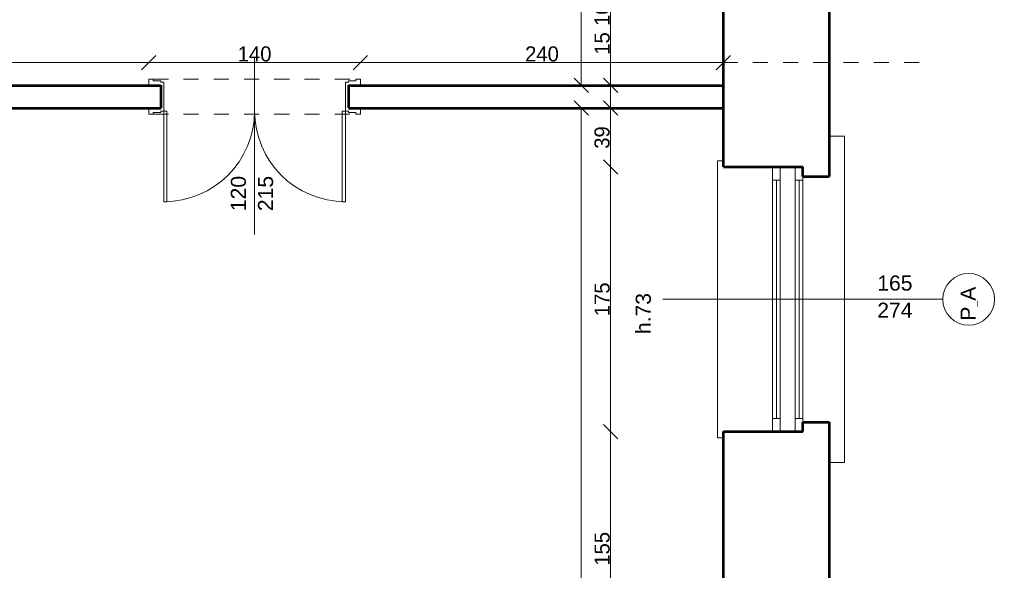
# Model space of a CAD drawing. Header units: inches. Extents: x -21887 to 84279, y -131485 to 67836.
# Tile 32 of 256: x 5677 to 12188, y -33576 to -29935. Entities that reach past the tile are written whole.
import ezdxf

# ---------------------------------------------------------------- set-up
doc = ezdxf.new("R2010")
doc.units = ezdxf.units.IN
doc.header["$MEASUREMENT"] = 0
doc.linetypes.add('Dashed copy', pattern=[200, 100, -100])
doc.layers.get('0').update_dxf_attribs({"lineweight": 13})
doc.layers.get('Defpoints').update_dxf_attribs({"lineweight": 13})
for name, color, linetype, lineweight in [('AI_MURY', 7, 'Continuous', 53), ('Dimensioning', 7, 'Continuous', 13), ('DRZWI', 7, 'Continuous', 13), ('dzialowki', 7, 'Continuous', 53), ('PODCIAGI', 7, 'Continuous', 13)]:
    doc.layers.add(name, color=color, linetype=linetype, lineweight=lineweight)
doc.styles.add('GENERATED_STYLE_7', font='txt')
doc.styles.add('Style-Courier New', font='txt')
doc.dimstyles.new('Dimstyle_4', dxfattribs={"dimtxt": 100, "dimasz": 95, "dimexe": 0, "dimexo": 0, "dimgap": 0.09, "dimtad": 1, "dimdec": 0, "dimlfac": 0.1, "dimzin": 0, "dimdsep": 46, "dimlunit": 5, "dimtxsty": 'GENERATED_STYLE_7', "dimblk": 'ARROWHEAD_6', "dimcen": 0.09, "dimclrd": 161, "dimclre": 161, "dimclrt": 7, "dimadec": 0, "dimazin": 0, "dimtfac": 1, "dimtdec": 0, "dimtmove": 0, "dimatfit": 3, "dimfxl": 0, "dimtolj": 1, "dimtzin": 0, "dimarcsym": 0})
doc.dimstyles.new('Dimstyle_5', dxfattribs={"dimtxt": 100, "dimasz": 95, "dimexe": 0.18, "dimexo": 0, "dimgap": 0.09, "dimtad": 1, "dimtih": 1, "dimtoh": 1, "dimdec": 0, "dimlfac": 0.1, "dimzin": 0, "dimdsep": 46, "dimlunit": 5, "dimtxsty": 'GENERATED_STYLE_7', "dimblk": 'ARROWHEAD_6', "dimcen": 0.09, "dimclrd": 161, "dimclre": 161, "dimclrt": 7, "dimadec": 0, "dimazin": 0, "dimtfac": 1, "dimtdec": 0, "dimtmove": 0, "dimatfit": 3, "dimfxl": 0, "dimtolj": 1, "dimtzin": 0, "dimarcsym": 0})

# ---------------------------------------------------------------- blocks, each defined once
blk = doc.blocks.new('ARROWHEAD_6')
at = {"color": 0, "linetype": 'Continuous'}
for p, q in [((0, 0), (-1, 0)), ((-0.5, -0.5), (0.5, 0.5))]:
    blk.add_line(p, q, dxfattribs=at)
blk = doc.blocks.new('*U181')
at = {"layer": 'Defpoints', "color": 0, "linetype": 'Continuous'}
for p in [(-270, -32109.3), (57180.5, -32109.3), (57731.1, -33459.3)]:
    blk.add_point(p, dxfattribs=at)
at = {"layer": 'Dimensioning', "color": 161, "linetype": 'Continuous', "lineweight": -2}
for p, q in [((-269.9, -32109.3), (-270, -32109.3)), ((-270, -33364.3), (-270, -32204.3)), ((-269.9, -33459.3), (-270, -33459.3))]:
    blk.add_line(p, q, dxfattribs=at)
at = {"layer": 'Dimensioning', "color": 161, "linetype": 'Continuous', "lineweight": -2, "xscale": 95, "yscale": 95, "zscale": 95}
for p, rotation in [((-270, -32109.3), 90), ((-270, -33459.3), 270)]:
    blk.add_blockref('ARROWHEAD_6', p, dxfattribs=dict(at, rotation=rotation))
at = {"layer": 'Dimensioning', "color": 7, "linetype": 'Continuous', "insert": (-326.3, -32784.3), "char_height": 100, "attachment_point": 5, "rotation": 90, "style": 'GENERATED_STYLE_7'}
blk.add_mtext('135', dxfattribs=at)
blk = doc.blocks.new('*D1911')
at = {"layer": 'Defpoints'}
for p in [(-270, -32109.3), (57180.5, -32109.3), (-270, -32784.3), (57731.1, -33459.3)]:
    blk.add_point(p, dxfattribs=at)
at = {"layer": 'Dimensioning', "color": 161, "linetype": 'Continuous'}
blk.add_blockref('*U181', (0, 0), dxfattribs=at)
blk = doc.blocks.new('*U182')
at = {"layer": 'Defpoints', "color": 0, "linetype": 'Continuous'}
for p in [(-270, -28359.3), (57180.5, -28359.3), (57180.5, -32109.3)]:
    blk.add_point(p, dxfattribs=at)
at = {"layer": 'Dimensioning', "color": 161, "linetype": 'Continuous', "lineweight": -2}
for p, q in [((-269.9, -28359.3), (-270, -28359.3)), ((-270, -32014.3), (-270, -28454.3)), ((-269.9, -32109.3), (-270, -32109.3))]:
    blk.add_line(p, q, dxfattribs=at)
at = {"layer": 'Dimensioning', "color": 161, "linetype": 'Continuous', "lineweight": -2, "xscale": 95, "yscale": 95, "zscale": 95}
for p, rotation in [((-270, -28359.3), 90), ((-270, -32109.3), 270)]:
    blk.add_blockref('ARROWHEAD_6', p, dxfattribs=dict(at, rotation=rotation))
at = {"layer": 'Dimensioning', "color": 7, "linetype": 'Continuous', "insert": (-326.3, -30234.3), "char_height": 100, "attachment_point": 5, "rotation": 90, "style": 'GENERATED_STYLE_7'}
blk.add_mtext('375', dxfattribs=at)
blk = doc.blocks.new('*D1912')
at = {"layer": 'Defpoints'}
for p in [(-270, -28359.3), (57180.5, -28359.3), (-270, -30234.3), (57180.5, -32109.3)]:
    blk.add_point(p, dxfattribs=at)
at = {"layer": 'Dimensioning', "color": 161, "linetype": 'Continuous'}
blk.add_blockref('*U182', (0, 0), dxfattribs=at)
blk = doc.blocks.new('*U212')
at = {"layer": 'Defpoints', "color": 0, "linetype": 'Continuous'}
for p in [(9390.4, -26949.3), (9390.4, -26949.3), (9390.4, -30369.3)]:
    blk.add_point(p, dxfattribs=at)
at = {"layer": 'Dimensioning', "color": 161, "linetype": 'Continuous', "lineweight": -2}
blk.add_line((9390.4, -30274.3), (9390.4, -27044.3), dxfattribs=at)
at = {"layer": 'Dimensioning', "color": 161, "linetype": 'Continuous', "lineweight": -2, "xscale": 95, "yscale": 95, "zscale": 95}
for p, rotation in [((9390.4, -26949.3), 90), ((9390.4, -30369.3), 270)]:
    blk.add_blockref('ARROWHEAD_6', p, dxfattribs=dict(at, rotation=rotation))
at = {"layer": 'Dimensioning', "color": 7, "linetype": 'Continuous', "insert": (9334.1, -28659.3), "char_height": 100, "attachment_point": 5, "rotation": 90, "style": 'GENERATED_STYLE_7'}
blk.add_mtext('342', dxfattribs=at)
blk = doc.blocks.new('*D1953')
at = {"layer": 'Defpoints'}
for p in [(9390.4, -26949.3), (9390.4, -26949.3), (9390.4, -28659.3), (9390.4, -30369.3)]:
    blk.add_point(p, dxfattribs=at)
at = {"layer": 'Dimensioning', "color": 161, "linetype": 'Continuous'}
blk.add_blockref('*U212', (0, 0), dxfattribs=at)
blk = doc.blocks.new('*U213')
at = {"layer": 'Defpoints', "color": 0, "linetype": 'Continuous'}
for p in [(9390.4, -30519.3), (9390.4, -30519.3), (9390.4, -42959.3)]:
    blk.add_point(p, dxfattribs=at)
at = {"layer": 'Dimensioning', "color": 161, "linetype": 'Continuous', "lineweight": -2}
blk.add_line((9390.4, -42864.3), (9390.4, -30614.3), dxfattribs=at)
at = {"layer": 'Dimensioning', "color": 161, "linetype": 'Continuous', "lineweight": -2, "xscale": 95, "yscale": 95, "zscale": 95}
for p, rotation in [((9390.4, -30519.3), 90), ((9390.4, -42959.3), 270)]:
    blk.add_blockref('ARROWHEAD_6', p, dxfattribs=dict(at, rotation=rotation))
at = {"layer": 'Dimensioning', "color": 7, "linetype": 'Continuous', "insert": (9335.4, -36739.3), "char_height": 100, "attachment_point": 5, "rotation": 90, "style": 'GENERATED_STYLE_7'}
blk.add_mtext('1244', dxfattribs=at)
blk = doc.blocks.new('*D1954')
at = {"layer": 'Defpoints'}
for p in [(9390.4, -30519.3), (9390.4, -30519.3), (9390.4, -36739.3), (9390.4, -42959.3)]:
    blk.add_point(p, dxfattribs=at)
at = {"layer": 'Dimensioning', "color": 161, "linetype": 'Continuous'}
blk.add_blockref('*U213', (0, 0), dxfattribs=at)
blk = doc.blocks.new('*U297')
at = {"layer": 'Defpoints', "color": 0, "linetype": 'Continuous'}
for p in [(9584.5, -32659.3), (10481.5, -32659.3), (10477.9, -34209.3)]:
    blk.add_point(p, dxfattribs=at)
at = {"layer": 'Dimensioning', "color": 161, "linetype": 'Continuous', "lineweight": -2}
for p, q in [((9584.7, -32659.3), (9584.5, -32659.3)), ((9584.5, -34114.3), (9584.5, -32754.3)), ((9584.7, -34209.3), (9584.5, -34209.3))]:
    blk.add_line(p, q, dxfattribs=at)
at = {"layer": 'Dimensioning', "color": 161, "linetype": 'Continuous', "lineweight": -2, "xscale": 95, "yscale": 95, "zscale": 95}
for p, rotation in [((9584.5, -32659.3), 90), ((9584.5, -34209.3), 270)]:
    blk.add_blockref('ARROWHEAD_6', p, dxfattribs=dict(at, rotation=rotation))
at = {"layer": 'Dimensioning', "color": 7, "linetype": 'Continuous', "insert": (9528.8, -33434.3), "char_height": 100, "attachment_point": 5, "rotation": 90, "style": 'GENERATED_STYLE_7'}
blk.add_mtext('155', dxfattribs=at)
blk = doc.blocks.new('*D2171')
at = {"layer": 'Defpoints'}
for p in [(9584.5, -32659.3), (10481.5, -32659.3), (9584.5, -33434.3), (10477.9, -34209.3)]:
    blk.add_point(p, dxfattribs=at)
at = {"layer": 'Dimensioning', "color": 161, "linetype": 'Continuous'}
blk.add_blockref('*U297', (0, 0), dxfattribs=at)
blk = doc.blocks.new('*U298')
at = {"layer": 'Defpoints', "color": 0, "linetype": 'Continuous'}
for p in [(9584.5, -30909.3), (10481.5, -30909.3), (10481.5, -32659.3)]:
    blk.add_point(p, dxfattribs=at)
at = {"layer": 'Dimensioning', "color": 161, "linetype": 'Continuous', "lineweight": -2}
for p, q in [((9584.7, -30909.3), (9584.5, -30909.3)), ((9584.5, -32564.3), (9584.5, -31004.3)), ((9584.7, -32659.3), (9584.5, -32659.3))]:
    blk.add_line(p, q, dxfattribs=at)
at = {"layer": 'Dimensioning', "color": 161, "linetype": 'Continuous', "lineweight": -2, "xscale": 95, "yscale": 95, "zscale": 95}
for p, rotation in [((9584.5, -30909.3), 90), ((9584.5, -32659.3), 270)]:
    blk.add_blockref('ARROWHEAD_6', p, dxfattribs=dict(at, rotation=rotation))
at = {"layer": 'Dimensioning', "color": 7, "linetype": 'Continuous', "insert": (9528.8, -31784.3), "char_height": 100, "attachment_point": 5, "rotation": 90, "style": 'GENERATED_STYLE_7'}
blk.add_mtext('175', dxfattribs=at)
blk = doc.blocks.new('*D2172')
at = {"layer": 'Defpoints'}
for p in [(9584.5, -30909.3), (10481.5, -30909.3), (9584.5, -31784.3), (10481.5, -32659.3)]:
    blk.add_point(p, dxfattribs=at)
at = {"layer": 'Dimensioning', "color": 161, "linetype": 'Continuous'}
blk.add_blockref('*U298', (0, 0), dxfattribs=at)
blk = doc.blocks.new('*U299')
at = {"layer": 'Defpoints', "color": 0, "linetype": 'Continuous'}
for p in [(9584.5, -30519.3), (9584.5, -30519.3), (10481.5, -30909.3)]:
    blk.add_point(p, dxfattribs=at)
at = {"layer": 'Dimensioning', "color": 161, "linetype": 'Continuous', "lineweight": -2}
for p, q in [((9584.5, -30814.3), (9584.5, -30614.3)), ((9584.7, -30909.3), (9584.5, -30909.3))]:
    blk.add_line(p, q, dxfattribs=at)
at = {"layer": 'Dimensioning', "color": 161, "linetype": 'Continuous', "lineweight": -2, "xscale": 95, "yscale": 95, "zscale": 95}
for p, rotation in [((9584.5, -30519.3), 90), ((9584.5, -30909.3), 270)]:
    blk.add_blockref('ARROWHEAD_6', p, dxfattribs=dict(at, rotation=rotation))
at = {"layer": 'Dimensioning', "color": 7, "linetype": 'Continuous', "insert": (9528.2, -30714.3), "char_height": 100, "attachment_point": 5, "rotation": 90, "style": 'GENERATED_STYLE_7'}
blk.add_mtext('39', dxfattribs=at)
blk = doc.blocks.new('*D2173')
at = {"layer": 'Defpoints'}
for p in [(9584.5, -30519.3), (9584.5, -30519.3), (9584.5, -30714.3), (10481.5, -30909.3)]:
    blk.add_point(p, dxfattribs=at)
at = {"layer": 'Dimensioning', "color": 161, "linetype": 'Continuous'}
blk.add_blockref('*U299', (0, 0), dxfattribs=at)
blk = doc.blocks.new('*U300')
at = {"layer": 'Defpoints', "color": 0, "linetype": 'Continuous'}
for p in [(9584.5, -30369.3), (9584.5, -30369.3), (9584.5, -30519.3)]:
    blk.add_point(p, dxfattribs=at)
at = {"layer": 'Dimensioning', "color": 161, "linetype": 'Continuous', "lineweight": -2}
for p, q in [((9584.5, -30274.3), (9584.5, -30005.9)), ((9584.5, -30519.3), (9584.5, -30369.3)), ((9584.5, -30614.3), (9584.5, -30709.3))]:
    blk.add_line(p, q, dxfattribs=at)
at = {"layer": 'Dimensioning', "color": 161, "linetype": 'Continuous', "lineweight": -2, "xscale": 95, "yscale": 95, "zscale": 95}
for p, rotation in [((9584.5, -30369.3), 270), ((9584.5, -30519.3), 90)]:
    blk.add_blockref('ARROWHEAD_6', p, dxfattribs=dict(at, rotation=rotation))
at = {"layer": 'Dimensioning', "color": 7, "linetype": 'Continuous', "insert": (9528.8, -30092.6), "char_height": 100, "attachment_point": 5, "rotation": 90, "style": 'GENERATED_STYLE_7'}
blk.add_mtext('15', dxfattribs=at)
blk = doc.blocks.new('*D2174')
at = {"layer": 'Defpoints'}
for p in [(9584.5, -30092.6), (9584.5, -30369.3), (9584.5, -30369.3), (9584.5, -30519.3)]:
    blk.add_point(p, dxfattribs=at)
at = {"layer": 'Dimensioning', "color": 161, "linetype": 'Continuous'}
blk.add_blockref('*U300', (0, 0), dxfattribs=at)
blk = doc.blocks.new('*U301')
at = {"layer": 'Defpoints', "color": 0, "linetype": 'Continuous'}
for p in [(9584.5, -29359.3), (10443.6, -29359.3), (9584.5, -30369.3)]:
    blk.add_point(p, dxfattribs=at)
at = {"layer": 'Dimensioning', "color": 161, "linetype": 'Continuous', "lineweight": -2}
for p, q in [((9584.7, -29359.3), (9584.5, -29359.3)), ((9584.5, -30274.3), (9584.5, -29454.3))]:
    blk.add_line(p, q, dxfattribs=at)
at = {"layer": 'Dimensioning', "color": 161, "linetype": 'Continuous', "lineweight": -2, "xscale": 95, "yscale": 95, "zscale": 95}
for p, rotation in [((9584.5, -29359.3), 90), ((9584.5, -30369.3), 270)]:
    blk.add_blockref('ARROWHEAD_6', p, dxfattribs=dict(at, rotation=rotation))
at = {"layer": 'Dimensioning', "color": 7, "linetype": 'Continuous', "insert": (9528.2, -29864.3), "char_height": 100, "attachment_point": 5, "rotation": 90, "style": 'GENERATED_STYLE_7'}
blk.add_mtext('101', dxfattribs=at)
blk = doc.blocks.new('*D2175')
at = {"layer": 'Defpoints'}
for p in [(9584.5, -29359.3), (10443.6, -29359.3), (9584.5, -29864.3), (9584.5, -30369.3)]:
    blk.add_point(p, dxfattribs=at)
at = {"layer": 'Dimensioning', "color": 161, "linetype": 'Continuous'}
blk.add_blockref('*U301', (0, 0), dxfattribs=at)
blk = doc.blocks.new('*U374')
at = {"layer": 'Defpoints', "color": 0, "linetype": 'Continuous'}
for p in [(-3768.9, -30824.3), (62070.5, -30824.3), (61880.5, -33459.3)]:
    blk.add_point(p, dxfattribs=at)
at = {"layer": 'Dimensioning', "color": 161, "linetype": 'Continuous', "lineweight": -2}
for p, q in [((-3768.7, -30824.3), (-3768.9, -30824.3)), ((-3768.9, -33364.3), (-3768.9, -30919.3)), ((-3768.7, -33459.3), (-3768.9, -33459.3))]:
    blk.add_line(p, q, dxfattribs=at)
at = {"layer": 'Dimensioning', "color": 161, "linetype": 'Continuous', "lineweight": -2, "xscale": 95, "yscale": 95, "zscale": 95}
for p, rotation in [((-3768.9, -30824.3), 90), ((-3768.9, -33459.3), 270)]:
    blk.add_blockref('ARROWHEAD_6', p, dxfattribs=dict(at, rotation=rotation))
at = {"layer": 'Dimensioning', "color": 7, "linetype": 'Continuous', "insert": (-3825.2, -32141.8), "char_height": 100, "attachment_point": 5, "rotation": 90, "style": 'GENERATED_STYLE_7'}
blk.add_mtext('263', dxfattribs=at)
blk = doc.blocks.new('*D2394')
at = {"layer": 'Defpoints'}
for p in [(-3768.9, -30824.3), (62070.5, -30824.3), (-3768.9, -32141.8), (61880.5, -33459.3)]:
    blk.add_point(p, dxfattribs=at)
at = {"layer": 'Dimensioning', "color": 161, "linetype": 'Continuous'}
blk.add_blockref('*U374', (0, 0), dxfattribs=at)
blk = doc.blocks.new('*U375')
at = {"layer": 'Defpoints', "color": 0, "linetype": 'Continuous'}
for p in [(-3768.9, -27324.3), (62095.5, -27324.3), (62070.5, -30824.3)]:
    blk.add_point(p, dxfattribs=at)
at = {"layer": 'Dimensioning', "color": 161, "linetype": 'Continuous', "lineweight": -2}
for p, q in [((-3768.7, -27324.3), (-3768.9, -27324.3)), ((-3768.9, -30729.3), (-3768.9, -27419.3)), ((-3768.7, -30824.3), (-3768.9, -30824.3))]:
    blk.add_line(p, q, dxfattribs=at)
at = {"layer": 'Dimensioning', "color": 161, "linetype": 'Continuous', "lineweight": -2, "xscale": 95, "yscale": 95, "zscale": 95}
for p, rotation in [((-3768.9, -27324.3), 90), ((-3768.9, -30824.3), 270)]:
    blk.add_blockref('ARROWHEAD_6', p, dxfattribs=dict(at, rotation=rotation))
at = {"layer": 'Dimensioning', "color": 7, "linetype": 'Continuous', "insert": (-3825.2, -29074.3), "char_height": 100, "attachment_point": 5, "rotation": 90, "style": 'GENERATED_STYLE_7'}
blk.add_mtext('350', dxfattribs=at)
blk = doc.blocks.new('*D2395')
at = {"layer": 'Defpoints'}
for p in [(-3768.9, -27324.3), (62095.5, -27324.3), (-3768.9, -29074.3), (62070.5, -30824.3)]:
    blk.add_point(p, dxfattribs=at)
at = {"layer": 'Dimensioning', "color": 161, "linetype": 'Continuous'}
blk.add_blockref('*U375', (0, 0), dxfattribs=at)
blk = doc.blocks.new('*U1311')
at = {"layer": 'Defpoints', "color": 0, "linetype": 'Continuous'}
for p in [(4330.5, -30218.6), (6530.5, -30218.6), (6530.5, -30369.1)]:
    blk.add_point(p, dxfattribs=at)
at = {"layer": 'Dimensioning', "color": 161, "linetype": 'Continuous', "lineweight": -2}
for p, q in [((4330.5, -30218.6), (4330.5, -30218.4)), ((4425.5, -30218.6), (6435.5, -30218.6)), ((6530.5, -30218.8), (6530.5, -30218.4))]:
    blk.add_line(p, q, dxfattribs=at)
at = {"layer": 'Dimensioning', "color": 161, "linetype": 'Continuous', "lineweight": -2, "xscale": 95, "yscale": 95, "zscale": 95, "rotation": 180}
blk.add_blockref('ARROWHEAD_6', (4330.5, -30218.6), dxfattribs=at)
at = {"layer": 'Dimensioning', "color": 161, "linetype": 'Continuous', "lineweight": -2, "xscale": 95, "yscale": 95, "zscale": 95}
blk.add_blockref('ARROWHEAD_6', (6530.5, -30218.6), dxfattribs=at)
at = {"layer": 'Dimensioning', "color": 7, "linetype": 'Continuous', "insert": (5430.5, -30162.3), "char_height": 100, "attachment_point": 5, "style": 'GENERATED_STYLE_7'}
blk.add_mtext('220', dxfattribs=at)
blk = doc.blocks.new('*D2462')
at = {"layer": 'Defpoints'}
for p in [(4330.5, -30218.6), (5430.5, -30218.6), (6530.5, -30218.6), (6530.5, -30369.1)]:
    blk.add_point(p, dxfattribs=at)
at = {"layer": 'Dimensioning', "color": 161, "linetype": 'Continuous'}
blk.add_blockref('*U1311', (0, 0), dxfattribs=at)
blk = doc.blocks.new('*U1312')
at = {"layer": 'Defpoints', "color": 0, "linetype": 'Continuous'}
for p in [(7930.5, -30218.6), (6530.5, -30369.1), (7930.5, -30369.1)]:
    blk.add_point(p, dxfattribs=at)
at = {"layer": 'Dimensioning', "color": 161, "linetype": 'Continuous', "lineweight": -2}
for p, q in [((6530.5, -30218.8), (6530.5, -30218.4)), ((6625.5, -30218.6), (7835.5, -30218.6)), ((7930.5, -30218.8), (7930.5, -30218.4))]:
    blk.add_line(p, q, dxfattribs=at)
at = {"layer": 'Dimensioning', "color": 161, "linetype": 'Continuous', "lineweight": -2, "xscale": 95, "yscale": 95, "zscale": 95, "rotation": 180}
blk.add_blockref('ARROWHEAD_6', (6530.5, -30218.6), dxfattribs=at)
at = {"layer": 'Dimensioning', "color": 161, "linetype": 'Continuous', "lineweight": -2, "xscale": 95, "yscale": 95, "zscale": 95}
blk.add_blockref('ARROWHEAD_6', (7930.5, -30218.6), dxfattribs=at)
at = {"layer": 'Dimensioning', "color": 7, "linetype": 'Continuous', "insert": (7230.5, -30162.3), "char_height": 100, "attachment_point": 5, "style": 'GENERATED_STYLE_7'}
blk.add_mtext('140', dxfattribs=at)
blk = doc.blocks.new('*D2463')
at = {"layer": 'Defpoints'}
for p in [(7230.5, -30218.6), (7930.5, -30218.6), (6530.5, -30369.1), (7930.5, -30369.1)]:
    blk.add_point(p, dxfattribs=at)
at = {"layer": 'Dimensioning', "color": 161, "linetype": 'Continuous'}
blk.add_blockref('*U1312', (0, 0), dxfattribs=at)
blk = doc.blocks.new('*U1313')
at = {"layer": 'Defpoints', "color": 0, "linetype": 'Continuous'}
for p in [(10330.5, -30218.6), (7930.5, -30369.1), (10330.5, -30369.3)]:
    blk.add_point(p, dxfattribs=at)
at = {"layer": 'Dimensioning', "color": 161, "linetype": 'Continuous', "lineweight": -2}
for p, q in [((7930.5, -30218.8), (7930.5, -30218.4)), ((8025.5, -30218.6), (10235.5, -30218.6)), ((10330.5, -30218.8), (10330.5, -30218.4))]:
    blk.add_line(p, q, dxfattribs=at)
at = {"layer": 'Dimensioning', "color": 161, "linetype": 'Continuous', "lineweight": -2, "xscale": 95, "yscale": 95, "zscale": 95, "rotation": 180}
blk.add_blockref('ARROWHEAD_6', (7930.5, -30218.6), dxfattribs=at)
at = {"layer": 'Dimensioning', "color": 161, "linetype": 'Continuous', "lineweight": -2, "xscale": 95, "yscale": 95, "zscale": 95}
blk.add_blockref('ARROWHEAD_6', (10330.5, -30218.6), dxfattribs=at)
at = {"layer": 'Dimensioning', "color": 7, "linetype": 'Continuous', "insert": (9130.5, -30162.3), "char_height": 100, "attachment_point": 5, "style": 'GENERATED_STYLE_7'}
blk.add_mtext('240', dxfattribs=at)
blk = doc.blocks.new('*D2464')
at = {"layer": 'Defpoints'}
for p in [(9130.5, -30218.6), (10330.5, -30218.6), (7930.5, -30369.1), (10330.5, -30369.3)]:
    blk.add_point(p, dxfattribs=at)
at = {"layer": 'Dimensioning', "color": 161, "linetype": 'Continuous'}
blk.add_blockref('*U1313', (0, 0), dxfattribs=at)
blk = doc.blocks.new('*U1756')
at = {"layer": 'Defpoints', "color": 0, "linetype": 'Continuous'}
for p in [(14175.5, -25769.3), (11180.5, -43809.3), (14175.5, -47318.2)]:
    blk.add_point(p, dxfattribs=at)
at = {"layer": 'Dimensioning', "color": 161, "linetype": 'Continuous', "lineweight": -2}
for p, q in [((11180.5, -47318.1), (11180.5, -47318.4)), ((11275.5, -47318.2), (14080.5, -47318.2)), ((14175.5, -47318.1), (14175.5, -47318.4))]:
    blk.add_line(p, q, dxfattribs=at)
at = {"layer": 'Dimensioning', "color": 161, "linetype": 'Continuous', "lineweight": -2, "xscale": 95, "yscale": 95, "zscale": 95, "rotation": 180}
blk.add_blockref('ARROWHEAD_6', (11180.5, -47318.2), dxfattribs=at)
at = {"layer": 'Dimensioning', "color": 161, "linetype": 'Continuous', "lineweight": -2, "xscale": 95, "yscale": 95, "zscale": 95}
blk.add_blockref('ARROWHEAD_6', (14175.5, -47318.2), dxfattribs=at)
at = {"layer": 'Dimensioning', "color": 7, "linetype": 'Continuous', "insert": (12678, -47261.9), "char_height": 100, "attachment_point": 5, "style": 'GENERATED_STYLE_7'}
blk.add_mtext('299', dxfattribs=at)
blk = doc.blocks.new('*D3465')
at = {"layer": 'Defpoints'}
for p in [(14175.5, -25769.3), (11180.5, -43809.3), (12678, -47318.2), (14175.5, -47318.2)]:
    blk.add_point(p, dxfattribs=at)
at = {"layer": 'Dimensioning', "color": 161, "linetype": 'Continuous'}
blk.add_blockref('*U1756', (0, 0), dxfattribs=at)

msp = doc.modelspace()

# ---------------------------------------------------------------- linework, layer by layer
at = {"layer": 'AI_MURY', "color": 7, "linetype": 'Continuous'}
for p, q in [((11030.5, -29296.8), (11030.5, -30971.8)), ((10330.5, -30909.3), (10330.5, -29359.3)), ((10330.5, -30909.3), (10855.5, -30909.3)), ((10855.5, -30971.8), (10855.5, -30909.3)), ((10855.5, -30971.8), (11030.5, -30971.8)), ((10855.5, -32596.8), (11030.5, -32596.8)), ((10855.5, -32659.3), (10855.5, -32596.8)), ((11030.5, -32596.8), (11030.5, -34271.8)), ((10330.5, -32659.3), (10855.5, -32659.3)), ((10330.5, -34209.3), (10330.5, -32659.3))]:
    msp.add_line(p, q, dxfattribs=at)
at = {"layer": 'DRZWI', "color": 251, "linetype": 'Continuous'}
for p, q in [((11130.5, -30705.4), (11030.5, -30705.4)), ((11130.5, -32863.2), (11130.5, -30705.4)), ((10290.5, -32699.3), (10290.5, -30869.3)), ((10330.5, -30869.3), (10290.5, -30869.3)), ((10330.5, -32699.3), (10290.5, -32699.3)), ((11130.5, -32863.2), (11030.5, -32863.2))]:
    msp.add_line(p, q, dxfattribs=at)
at = {"layer": 'DRZWI', "color": 220, "linetype": 'Continuous'}
for p, q in [((10655.5, -30996.8), (10655.5, -30909.3)), ((10705.5, -30996.8), (10705.5, -30909.3)), ((10805.5, -30996.8), (10805.5, -30909.3)), ((10855.5, -30996.8), (10855.5, -30971.8)), ((10655.5, -30996.8), (10705.5, -30996.8)), ((10655.5, -32571.8), (10655.5, -30996.8)), ((10680.5, -32571.8), (10680.5, -30996.8)), ((10705.5, -32571.8), (10705.5, -30996.8)), ((10805.5, -30996.8), (10855.5, -30996.8)), ((10805.5, -32571.8), (10805.5, -30996.8)), ((10830.5, -32571.8), (10830.5, -30996.8)), ((10855.5, -32571.8), (10855.5, -30996.8)), ((11780.9, -31784.3), (9930.1, -31784.3)), ((10655.5, -32571.8), (10655.5, -32659.3)), ((10655.5, -32571.8), (10705.5, -32571.8)), ((10705.5, -32571.8), (10705.5, -32659.3)), ((10805.5, -32571.8), (10805.5, -32659.3)), ((10805.5, -32571.8), (10855.5, -32571.8)), ((10855.5, -32571.8), (10855.5, -32596.8))]:
    msp.add_line(p, q, dxfattribs=at)
msp.add_circle((11952.2, -31784.4), 171.3, dxfattribs=at)
at = {"layer": 'dzialowki', "color": 12, "linetype": 'Continuous'}
for p, q in [((4330.5, -30369.3), (6610.5, -30369.3)), ((6610.5, -30369.1), (6610.5, -30519.3)), ((7850.5, -30369.1), (7850.5, -30519.1)), ((7850.5, -30369.3), (10330.5, -30369.3)), ((4330.5, -30519.3), (6610.5, -30519.3)), ((7850.5, -30519.3), (10330.5, -30519.3))]:
    msp.add_line(p, q, dxfattribs=at)
at = {"layer": 'PODCIAGI', "color": 5, "linetype": 'Continuous'}
for p, q in [((7230.5, -30190.4), (7230.5, -31355.4)), ((6530.5, -30329.1), (6530.5, -30369.1)), ((6560.5, -30329.1), (6530.5, -30329.1)), ((6560.5, -30329.1), (6560.5, -30339.1)), ((6610.5, -30339.1), (6560.5, -30339.1)), ((6610.5, -30339.1), (6610.5, -30349.1)), ((7850.5, -30339.1), (7850.5, -30349.1)), ((7850.5, -30339.1), (7900.5, -30339.1)), ((7900.5, -30329.1), (7900.5, -30339.1)), ((7900.5, -30329.1), (7930.5, -30329.1)), ((7930.5, -30329.1), (7930.5, -30369.1)), ((6610.5, -30349.1), (6630.5, -30349.1)), ((6630.5, -30539.3), (6630.5, -30349.1)), ((7850.5, -30349.1), (7830.5, -30349.1)), ((7830.5, -30539.1), (7830.5, -30349.1)), ((6530.5, -30559.3), (6530.5, -30519.3)), ((7930.5, -30559.1), (7930.5, -30519.1)), ((6560.5, -30559.3), (6530.5, -30559.3)), ((6610.5, -30549.3), (6560.5, -30549.3)), ((6560.5, -30559.3), (6560.5, -30549.3)), ((6610.5, -30539.3), (6630.5, -30539.3)), ((6610.5, -30549.3), (6610.5, -30539.3)), ((6630.5, -31139.1), (6630.5, -30539.1)), ((6650.5, -30539.1), (6630.5, -30539.1)), ((6650.5, -31139.1), (6650.5, -30539.1)), ((7810.5, -30539.1), (7830.5, -30539.1)), ((7810.5, -31139.1), (7810.5, -30539.1)), ((7830.5, -31139.1), (7830.5, -30539.1)), ((7850.5, -30539.1), (7830.5, -30539.1)), ((7850.5, -30549.1), (7850.5, -30539.1)), ((7850.5, -30549.1), (7900.5, -30549.1)), ((7900.5, -30559.1), (7900.5, -30549.1)), ((7900.5, -30559.1), (7930.5, -30559.1)), ((6650.5, -31139.1), (6630.5, -31139.1)), ((7810.5, -31139.1), (7830.5, -31139.1))]:
    msp.add_line(p, q, dxfattribs=at)
at = {"layer": 'PODCIAGI', "color": 9, "linetype": 'Dashed copy'}
msp.add_line((11624.8, -30218.6), (3378.3, -30218.6), dxfattribs=at)
at = {"layer": 'PODCIAGI', "color": 5, "linetype": 'Dashed copy'}
for p, q in [((6560.5, -30329.1), (7900.5, -30329.1)), ((6560.5, -30559.3), (7900.5, -30559.3))]:
    msp.add_line(p, q, dxfattribs=at)
at = {"layer": 'PODCIAGI', "color": 5, "linetype": 'Continuous'}
for centre, start, end in [((6630.5, -30539.1), 270, 0), ((7830.5, -30539.1), 180, 270)]:
    msp.add_arc(centre, 600, start, end, dxfattribs=at)

# ---------------------------------------------------------------- texts
at = {"layer": 'DRZWI', "color": 220, "insert": (11347.8, -31626.7), "char_height": 100, "width": 355.178, "attachment_point": 1, "line_spacing_factor": 1.079079, "style": 'GENERATED_STYLE_7'}
msp.add_mtext('\\fArial|b0|i0|c238|p39;165\\P274', dxfattribs=at)
at = {"layer": 'DRZWI', "color": 220, "char_height": 100, "attachment_point": 1, "rotation": 90, "style": 'GENERATED_STYLE_7'}
for s, insert, width in [('\\fArial|b0|i0|c238|p39;h.73', (9750.5, -32014.7), 460.863), ('\\fArial|b0|i0|c238|p39;P\\H50.000000;_\\H100.000000;A', (11898.6, -31925.9), 460.117)]:
    msp.add_mtext(s, dxfattribs=dict(at, insert=insert, width=width))
at = {"layer": 'PODCIAGI', "color": 5, "insert": (7072.9, -31084.9), "char_height": 100, "width": 704.483, "attachment_point": 2, "rotation": 90, "line_spacing_factor": 1.079165, "style": 'GENERATED_STYLE_7'}
msp.add_mtext('\\fArial|b0|i0|c238|p39;120\\P215', dxfattribs=at)

# ---------------------------------------------------------------- dimensions: what is measured, and where the dimension line sits
at = {"layer": 'Dimensioning', "color": 161, "linetype": 'Continuous'}
for base, p1, p2, picture, middle in [((14175.5180538, -47318.2345535), (11180.5180538, -43809.2868952), (14175.5180538, -25769.2868952), '*D3465', (12678.0180538, -47318.2345535)), ((6530.5, -30218.6), (4330.5, -30218.6), (6530.5, -30369.1), '*D2462', (5430.5, -30218.6)), ((7930.5, -30218.6), (6530.5, -30369.1), (7930.5, -30369.1), '*D2463', (7230.5, -30218.6)), ((10330.5, -30218.6), (7930.5, -30369.1), (10330.5, -30369.3), '*D2464', (9130.5, -30218.6))]:
    dim = msp.add_linear_dim(base=base, p1=p1, p2=p2, dimstyle='Dimstyle_5', override={"dimtxsty": 'Style-Courier New', "dimclrd": 0, "dimclre": 161, "dimlwe": 0}, dxfattribs=at)
    dim.commit()
    dim.dimension.update_dxf_attribs({"geometry": picture, "text_midpoint": middle, "dimtype": 128})
for base, p1, p2, picture, middle in [((9390.4, -26949.3), (9390.4, -30369.3), (9390.4, -26949.3), '*D1953', (9390.4, -28659.3)), ((-3768.9, -27324.3), (62070.5, -30824.3), (62095.5, -27324.3), '*D2395', (-3768.9, -29074.3)), ((-270, -28359.3), (57180.5, -32109.3), (57180.5, -28359.3), '*D1912', (-270, -30234.3)), ((9584.5, -29359.3), (9584.5, -30369.3), (10443.6, -29359.3), '*D2175', (9584.5, -29864.3)), ((9584.5, -30369.3), (9584.5, -30519.3), (9584.5, -30369.3), '*D2174', (9584.5, -30092.6)), ((9390.4, -30519.3), (9390.4, -42959.3), (9390.4, -30519.3), '*D1954', (9390.4, -36739.3)), ((9584.5, -30519.3), (10481.5, -30909.3), (9584.5, -30519.3), '*D2173', (9584.5, -30714.3)), ((-3768.9235555, -30824.2868952), (61880.5180538, -33459.2868952), (62070.5180538, -30824.2868952), '*D2394', (-3768.9235555, -32141.7868952)), ((9584.5, -30909.3), (10481.5, -32659.3), (10481.5, -30909.3), '*D2172', (9584.5, -31784.3)), ((-270, -32109.3), (57731.1, -33459.3), (57180.5, -32109.3), '*D1911', (-270, -32784.3)), ((9584.5, -32659.3), (10477.9, -34209.3), (10481.5, -32659.3), '*D2171', (9584.5, -33434.3))]:
    dim = msp.add_linear_dim(base=base, p1=p1, p2=p2, angle=90, dimstyle='Dimstyle_4', override={"dimtxsty": 'Style-Courier New', "dimclrd": 0, "dimclre": 161, "dimlwe": 0}, dxfattribs=at)
    dim.commit()
    dim.dimension.update_dxf_attribs({"geometry": picture, "text_midpoint": middle, "dimtype": 128})

doc.saveas('drawing.dxf')
